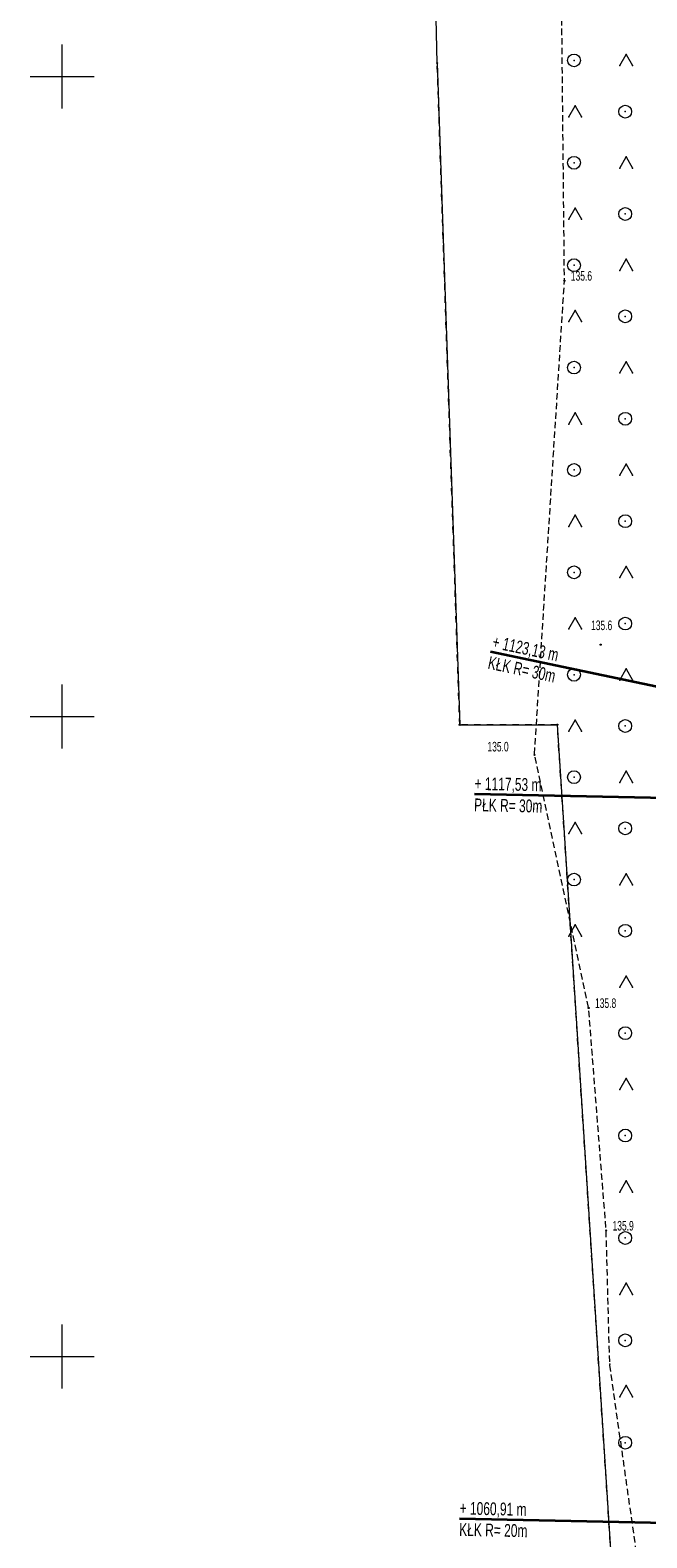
# Model space of a CAD drawing. Extents: x 6456700 to 6518119, y 5963420 to 5980059.
# Tile 117 of 256: x 6511916 to 6511964, y 5964785 to 5964903. Entities that reach past the tile are written whole.
import ezdxf
from ezdxf.enums import TextEntityAlignment as Align

# ---------------------------------------------------------------- set-up
doc = ezdxf.new("R2010")
doc.units = 0
doc.header["$MEASUREMENT"] = 0
doc.linetypes.add('L_0_03', pattern=[1, 0.5, -0.5])
doc.linetypes.add('L_0_5A', pattern=[0.75, 0.5, -0.25])
doc.layers.get('0').update_dxf_attribs({"color": 2, "linetype": 'CONTINUOUS', "lineweight": 5})
for name, color, linetype, lineweight in [('18mm Kreska ciągła', 7, 'CONTINUOUS', 18), ('203_punkt_graniczny', 7, 'CONTINUOUS', 18), ('218_kontur_uzytku_gruntowego', 96, 'L_0_03', 18), ('219_dzialka_ewidencyjna', 7, 'CONTINUOUS', 18), ('35mm Ciągła', 7, 'CONTINUOUS', 35), ('pikieta_naturalna', 7, 'CONTINUOUS', 18), ('pikieta_naturalna_Atr2', 7, 'CONTINUOUS', 18), ('siatka_krzyrzy', 7, 'CONTINUOUS', 18), ('teren_zalesiony', 7, 'CONTINUOUS', 18)]:
    doc.layers.add(name, color=color, linetype=linetype, lineweight=lineweight)
doc.styles.get("Standard").update_dxf_attribs({"font": 'txt', "width": 0.75})
doc.styles.add('Znaczniki', font='GOTHIC.TTF', dxfattribs={"width": 0.7})

# ---------------------------------------------------------------- blocks, each defined once
blk = doc.blocks.new('mdcp_nowa')
at = {"layer": '203_punkt_graniczny', "linetype": 'Continuous', "lineweight": 18, "true_color": 0x000000}
for points in [[(6494679.32, 5981351.01, 1), (6494679.32, 5981351.11, 1)], [(6494681.08, 5981299.32, 1), (6494681.08, 5981299.41, 1)], [(6494688.71, 5981299.33, 1), (6494688.71, 5981299.42, 1)]]:
    blk.add_hatch(color=18, dxfattribs=at).paths.add_polyline_path(points)
at = {"layer": 'pikieta_naturalna', "linetype": 'Continuous', "lineweight": 18, "true_color": 0x000000}
for points in [[(6494689.27, 5981334.01, 1), (6494689.27, 5981334.11, 1)], [(6494692.1, 5981305.58, 1), (6494692.1, 5981305.67, 1)], [(6494686.93, 5981296.97, 1), (6494686.93, 5981297.06, 1)], [(6494691.16, 5981277.2, 1), (6494691.16, 5981277.29, 1)], [(6494692.53, 5981259.8, 1), (6494692.53, 5981259.89, 1)]]:
    blk.add_hatch(color=18, dxfattribs=at).paths.add_polyline_path(points)
at = {"layer": '203_punkt_graniczny', "color": 7, "linetype": 'Continuous', "lineweight": 18}
for centre in [(6494679.32, 5981351.06), (6494681.08, 5981299.36), (6494688.71, 5981299.37)]:
    blk.add_circle(centre, 0.045, dxfattribs=at)
at = {"layer": '203_punkt_graniczny'}
for p in [(6494679.32, 5981351.06), (6494681.08, 5981299.36), (6494688.71, 5981299.37)]:
    blk.add_point(p, dxfattribs=at)
at = {"layer": '218_kontur_uzytku_gruntowego', "lineweight": 18, "flags": 128}
for points in [[(6494679.32, 5981351.06), (6494677.99, 5981410.82)], [(6494681.08, 5981299.36), (6494679.32, 5981351.06)], [(6494688.71, 5981299.37), (6494681.08, 5981299.36)], [(6494693.56, 5981224.48), (6494688.71, 5981299.37)]]:
    blk.add_lwpolyline(points, dxfattribs=at)
at = {"layer": '218_kontur_uzytku_gruntowego'}
for p in [(6494679.32, 5981351.06), (6494679.32, 5981351.06), (6494679.32, 5981351.06), (6494679.32, 5981351.06), (6494681.08, 5981299.36), (6494681.08, 5981299.36), (6494681.08, 5981299.36), (6494681.08, 5981299.36), (6494688.71, 5981299.37), (6494688.71, 5981299.37), (6494688.71, 5981299.37), (6494688.71, 5981299.37)]:
    blk.add_point(p, dxfattribs=at)
at = {"layer": '219_dzialka_ewidencyjna', "color": 3, "linetype": 'Continuous', "lineweight": 18, "flags": 128}
for points in [[(6494679.32, 5981351.06), (6494677.99, 5981410.82)], [(6494679.32, 5981351.06), (6494681.08, 5981299.36)], [(6494681.08, 5981299.36), (6494688.71, 5981299.37)], [(6494688.71, 5981299.37), (6494693.56, 5981224.48)]]:
    blk.add_lwpolyline(points, dxfattribs=at)
at = {"layer": '219_dzialka_ewidencyjna', "color": 3}
for p in [(6494679.32, 5981351.06), (6494679.32, 5981351.06), (6494681.08, 5981299.36), (6494681.08, 5981299.36), (6494688.71, 5981299.37), (6494688.71, 5981299.37)]:
    blk.add_point(p, dxfattribs=at)
at = {"layer": 'pikieta_naturalna', "color": 7, "linetype": 'Continuous', "lineweight": 18}
for centre in [(6494689.27, 5981334.06), (6494692.1, 5981305.62), (6494686.93, 5981297.02), (6494691.16, 5981277.24), (6494692.53, 5981259.85)]:
    blk.add_circle(centre, 0.045, dxfattribs=at)
at = {"layer": 'pikieta_naturalna'}
for p in [(6494689.27, 5981334.06), (6494692.1, 5981305.62), (6494686.93, 5981297.02), (6494691.16, 5981277.24), (6494692.53, 5981259.85)]:
    blk.add_point(p, dxfattribs=at)
at = {"layer": 'siatka_krzyrzy', "linetype": 'Continuous', "lineweight": 18, "flags": 128}
for points in [[(6494650, 5981347.5), (6494650, 5981352.5)], [(6494647.5, 5981350), (6494652.5, 5981350)], [(6494650, 5981297.5), (6494650, 5981302.5)], [(6494647.5, 5981300), (6494652.5, 5981300)], [(6494650, 5981247.5), (6494650, 5981252.5)], [(6494647.5, 5981250), (6494652.5, 5981250)]]:
    blk.add_lwpolyline(points, dxfattribs=at)
at = {"layer": 'teren_zalesiony', "color": 7, "linetype": 'L_0_5A', "lineweight": 18, "flags": 128}
blk.add_lwpolyline([(6494698.67, 5981224.19), (6494696.16, 5981225.8), (6494692.81, 5981249.42), (6494692.53, 5981259.85), (6494691.16, 5981277.24), (6494686.93, 5981297.02), (6494689.27, 5981334.06), (6494688.46, 5981414.69), (6494704.94, 5981398.86), (6494707.44, 5981358.78), (6494710.11, 5981332.99), (6494710.7, 5981303.42), (6494710.21, 5981273.66), (6494709.02, 5981238.31), (6494707.96, 5981224.18)], close=True, dxfattribs=at)
at = {"layer": 'teren_zalesiony', "color": 7, "linetype": 'Continuous', "lineweight": 18, "flags": 128}
for points in [[(6494693.6, 5981350.86), (6494694.1, 5981351.73)], [(6494694.1, 5981351.73), (6494694.6, 5981350.86)], [(6494689.6, 5981346.86), (6494690.1, 5981347.73)], [(6494690.1, 5981347.73), (6494690.6, 5981346.86)], [(6494693.6, 5981342.86), (6494694.1, 5981343.73)], [(6494694.1, 5981343.73), (6494694.6, 5981342.86)], [(6494689.6, 5981338.86), (6494690.1, 5981339.73)], [(6494690.1, 5981339.73), (6494690.6, 5981338.86)], [(6494693.6, 5981334.86), (6494694.1, 5981335.73)], [(6494694.1, 5981335.73), (6494694.6, 5981334.86)], [(6494689.6, 5981330.86), (6494690.1, 5981331.73)], [(6494690.1, 5981331.73), (6494690.6, 5981330.86)], [(6494693.6, 5981326.86), (6494694.1, 5981327.73)], [(6494694.1, 5981327.73), (6494694.6, 5981326.86)], [(6494689.6, 5981322.86), (6494690.1, 5981323.73)], [(6494690.1, 5981323.73), (6494690.6, 5981322.86)], [(6494693.6, 5981318.86), (6494694.1, 5981319.73)], [(6494694.1, 5981319.73), (6494694.6, 5981318.86)], [(6494689.6, 5981314.86), (6494690.1, 5981315.73)], [(6494690.1, 5981315.73), (6494690.6, 5981314.86)], [(6494693.6, 5981310.86), (6494694.1, 5981311.73)], [(6494694.1, 5981311.73), (6494694.6, 5981310.86)], [(6494689.6, 5981306.86), (6494690.1, 5981307.73)], [(6494690.1, 5981307.73), (6494690.6, 5981306.86)], [(6494693.6, 5981302.86), (6494694.1, 5981303.73)], [(6494694.1, 5981303.73), (6494694.6, 5981302.86)], [(6494689.6, 5981298.86), (6494690.1, 5981299.73)], [(6494690.1, 5981299.73), (6494690.6, 5981298.86)], [(6494693.6, 5981294.86), (6494694.1, 5981295.73)], [(6494694.1, 5981295.73), (6494694.6, 5981294.86)], [(6494689.6, 5981290.86), (6494690.1, 5981291.73)], [(6494690.1, 5981291.73), (6494690.6, 5981290.86)], [(6494693.6, 5981286.86), (6494694.1, 5981287.73)], [(6494694.1, 5981287.73), (6494694.6, 5981286.86)], [(6494689.6, 5981282.86), (6494690.1, 5981283.73)], [(6494690.1, 5981283.73), (6494690.6, 5981282.86)], [(6494693.6, 5981278.86), (6494694.1, 5981279.73)], [(6494694.1, 5981279.73), (6494694.6, 5981278.86)], [(6494693.6, 5981270.86), (6494694.1, 5981271.73)], [(6494694.1, 5981271.73), (6494694.6, 5981270.86)], [(6494693.6, 5981262.86), (6494694.1, 5981263.73)], [(6494694.1, 5981263.73), (6494694.6, 5981262.86)], [(6494693.6, 5981254.86), (6494694.1, 5981255.73)], [(6494694.1, 5981255.73), (6494694.6, 5981254.86)], [(6494693.6, 5981246.86), (6494694.1, 5981247.73)], [(6494694.1, 5981247.73), (6494694.6, 5981246.86)]]:
    blk.add_lwpolyline(points, dxfattribs=at)
at = {"layer": 'teren_zalesiony', "color": 7, "linetype": 'Continuous', "lineweight": 18}
for centre in [(6494690.02, 5981351.27), (6494694.02, 5981347.27), (6494690.02, 5981343.27), (6494694.02, 5981339.27), (6494690.02, 5981335.27), (6494694.02, 5981331.27), (6494690.02, 5981327.27), (6494694.02, 5981323.27), (6494690.02, 5981319.27), (6494694.02, 5981315.27), (6494690.02, 5981311.27), (6494694.02, 5981307.27), (6494690.02, 5981303.27), (6494694.02, 5981299.27), (6494690.02, 5981295.27), (6494694.02, 5981291.27), (6494690.02, 5981287.27), (6494694.02, 5981283.27), (6494694.02, 5981275.27), (6494694.02, 5981267.27), (6494694.02, 5981259.27), (6494694.02, 5981251.27), (6494694.02, 5981243.27)]:
    blk.add_circle(centre, 0.5, dxfattribs=at)
at = {"layer": 'teren_zalesiony'}
for p in [(6494690.02, 5981351.27), (6494694.1, 5981351.73), (6494694.1, 5981351.73), (6494693.6, 5981350.86), (6494694.6, 5981350.86), (6494690.1, 5981347.73), (6494690.1, 5981347.73), (6494689.6, 5981346.86), (6494690.6, 5981346.86), (6494694.02, 5981347.27), (6494690.02, 5981343.27), (6494694.1, 5981343.73), (6494694.1, 5981343.73), (6494693.6, 5981342.86), (6494694.6, 5981342.86), (6494690.1, 5981339.73), (6494690.1, 5981339.73), (6494689.6, 5981338.86), (6494690.6, 5981338.86), (6494694.02, 5981339.27), (6494690.02, 5981335.27), (6494693.6, 5981334.86), (6494694.1, 5981335.73), (6494694.1, 5981335.73), (6494694.6, 5981334.86), (6494689.27, 5981334.06), (6494690.1, 5981331.73), (6494690.1, 5981331.73), (6494694.02, 5981331.27), (6494689.6, 5981330.86), (6494690.6, 5981330.86), (6494694.1, 5981327.73), (6494694.1, 5981327.73), (6494690.02, 5981327.27), (6494693.6, 5981326.86), (6494694.6, 5981326.86), (6494689.6, 5981322.86), (6494690.1, 5981323.73), (6494690.1, 5981323.73), (6494690.6, 5981322.86), (6494694.02, 5981323.27), (6494694.1, 5981319.73), (6494694.1, 5981319.73), (6494690.02, 5981319.27), (6494693.6, 5981318.86), (6494694.6, 5981318.86), (6494689.6, 5981314.86), (6494690.1, 5981315.73), (6494690.1, 5981315.73), (6494690.6, 5981314.86), (6494694.02, 5981315.27), (6494690.02, 5981311.27), (6494694.1, 5981311.73), (6494694.1, 5981311.73), (6494693.6, 5981310.86), (6494694.6, 5981310.86), (6494690.1, 5981307.73), (6494690.1, 5981307.73), (6494689.6, 5981306.86), (6494690.6, 5981306.86), (6494694.02, 5981307.27), (6494690.02, 5981303.27), (6494693.6, 5981302.86), (6494694.1, 5981303.73), (6494694.1, 5981303.73), (6494694.6, 5981302.86), (6494690.1, 5981299.73), (6494690.1, 5981299.73), (6494689.6, 5981298.86), (6494690.6, 5981298.86), (6494694.02, 5981299.27), (6494686.93, 5981297.02), (6494690.02, 5981295.27), (6494693.6, 5981294.86), (6494694.1, 5981295.73), (6494694.1, 5981295.73), (6494694.6, 5981294.86), (6494690.1, 5981291.73), (6494690.1, 5981291.73), (6494694.02, 5981291.27), (6494689.6, 5981290.86), (6494690.6, 5981290.86), (6494694.1, 5981287.73), (6494694.1, 5981287.73), (6494690.02, 5981287.27), (6494693.6, 5981286.86), (6494694.6, 5981286.86), (6494689.6, 5981282.86), (6494690.1, 5981283.73), (6494690.1, 5981283.73), (6494690.6, 5981282.86), (6494694.02, 5981283.27), (6494694.1, 5981279.73), (6494694.1, 5981279.73), (6494693.6, 5981278.86), (6494694.6, 5981278.86), (6494691.16, 5981277.24), (6494694.02, 5981275.27), (6494694.1, 5981271.73), (6494694.1, 5981271.73), (6494693.6, 5981270.86), (6494694.6, 5981270.86), (6494694.02, 5981267.27), (6494693.6, 5981262.86), (6494694.1, 5981263.73), (6494694.1, 5981263.73), (6494694.6, 5981262.86), (6494692.53, 5981259.85), (6494694.02, 5981259.27), (6494694.1, 5981255.73), (6494694.1, 5981255.73), (6494693.6, 5981254.86), (6494694.6, 5981254.86), (6494694.02, 5981251.27), (6494692.81, 5981249.42), (6494694.1, 5981247.73), (6494694.1, 5981247.73), (6494693.6, 5981246.86), (6494694.6, 5981246.86), (6494694.02, 5981243.27)]:
    blk.add_point(p, dxfattribs=at)
at = {"layer": 'pikieta_naturalna_Atr2', "color": 7, "lineweight": 15, "width": 0.66}
for s, p in [('135.6', (6494689.77, 5981334.81)), ('135.6', (6494691.35, 5981307.51)), ('135.0', (6494683.25, 5981298.03)), ('135.8', (6494691.66, 5981277.99)), ('135.9', (6494693.03, 5981260.6))]:
    blk.add_text(s, height=0.75, dxfattribs=at).set_placement(p, align=Align.TOP_LEFT)

msp = doc.modelspace()

# ---------------------------------------------------------------- block references
at = {"linetype": 'ByBlock'}
msp.add_blockref('mdcp_nowa', (17268.786, -16450.998), dxfattribs=at)

# ---------------------------------------------------------------- next in the draw order: linework, layer by layer
at = {"layer": '35mm Ciągła'}
for p, q in [((6511981.643, 5964847.88), (6511952.286, 5964854.058)), ((6511981.007, 5964842.32), (6511951.013, 5964842.938)), ((6511979.84, 5964785.708), (6511949.847, 5964786.326))]:
    msp.add_line(p, q, dxfattribs=at)

# ---------------------------------------------------------------- next in the draw order: texts
at = {"layer": '18mm Kreska ciągła', "char_height": 1, "attachment_point": 4, "style": 'Znaczniki'}
for s, insert, rotation in [('+ 1123,13 m\\PKŁK R= 30m', (6511952.286, 5964854.058), 348.11596), ('+ 1117,53 m\\PPŁK R= 30m', (6511951.013, 5964842.938), 358.81945), ('+ 1060,91 m\\PKŁK R= 20m', (6511949.847, 5964786.326), 358.81945)]:
    msp.add_mtext(s, dxfattribs=dict(at, insert=insert, rotation=rotation))

doc.saveas('drawing.dxf')
